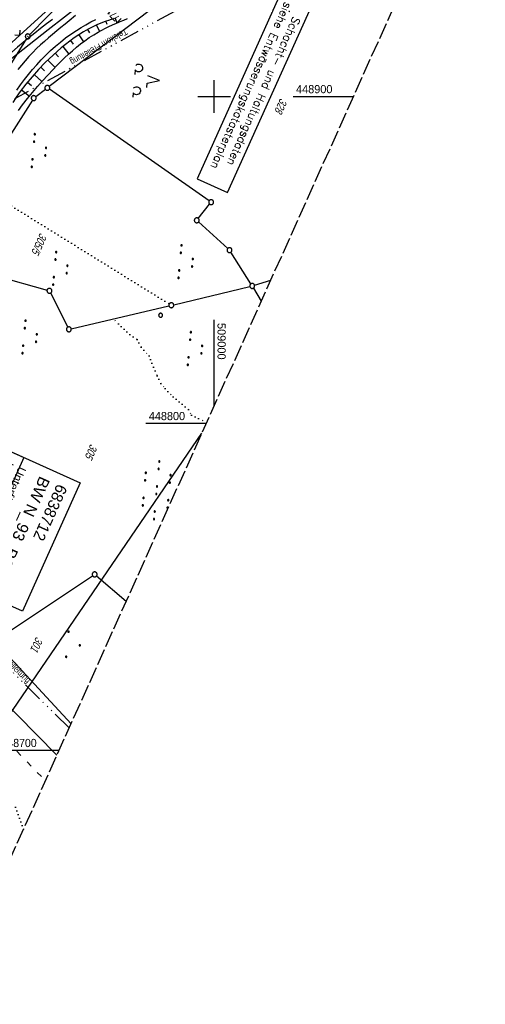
# Model space of a CAD drawing. Extents: x 508656 to 509297, y 448622 to 449584.
# Tile 18 of 51: x 508941 to 509083, y 448622 to 448923. Entities that reach past the tile are written whole.
import ezdxf
from ezdxf.enums import TextEntityAlignment as Align

# ---------------------------------------------------------------- set-up
doc = ezdxf.new("R2010")
doc.units = 0
doc.header["$LTSCALE"] = 10
doc.header["$MEASUREMENT"] = 0
for name, pattern in [('ACAD_ISO03W100', [30, 12, -18]), ('ACAD_ISO14W100', [25.5, 12, -3, 0.5, -3, 0.5, -3, 0.5, -3]), ('AUSGEZOGEN', [0]), ('LT00', [0]), ('LT14', [0.6, 0.5, -0.1]), ('PUNKTX2_STR', [0.6, 0.1, -0.5])]:
    doc.linetypes.add(name, pattern=pattern)
doc.layers.get('0').update_dxf_attribs({"linetype": 'LT00'})
for name, color, linetype in [('--EK_BW_TEXT_A', 20, 'LT00'), ('--EK_FBR', 250, 'LT00'), ('--EK_Schacht-Text', 5, 'LT00'), ('--EL_DFK_AB_L', 21, 'LT00'), ('--EL_DFK_AB_P', 7, 'LT00'), ('--EL_TEXT_KASTEN', 182, 'Continuous'), ('BW_TEXT_A', 20, 'AUSGEZOGEN'), ('DFK_AB_L', 21, 'LT00'), ('DFK_AB_P', 7, 'LT00'), ('DFK_FLUR_NR', 250, 'LT00'), ('DFK_GZPKT', 250, 'LT00'), ('DFK_KATASTER', 250, 'LT00'), ('DFK_NUTZUNG', 250, 'LT00'), ('DFK_NUTZUNGSGRENZE', 70, 'PUNKTX2_STR'), ('DFK_VERMPKT', 252, 'LT00'), ('STROM_FREILTG', 80, 'STROMFREILEITUNG'), ('TELEKOM', 210, 'ACAD_ISO14W100'), ('TELEKOM_TEXT', 210, 'Continuous'), ('V124_AFBR_BAB', 250, 'LT00'), ('V124_BOESCH', 250, 'LT00'), ('V124_BOSCHUNG', 250, 'LT00'), ('V124_GRABEN', 250, 'LT00'), ('V124_RASTER', 250, 'LT00'), ('V124_ZAUN', 40, 'LT00'), ('WASSERLTG', 130, 'ACAD_ISO03W100')]:
    doc.layers.add(name, color=color, linetype=linetype)
doc.layers.add('-BLATT_124-RAND', color=7, linetype='LT14', plot=False)
doc.styles.add('Beschrift', font='ARIAL.TTF')
doc.styles.add('ROMANS', font='romans.shx', dxfattribs={"width": 0.8})
doc.styles.add('schachtbeschriftung', font='romans.shx', dxfattribs={"width": 0.75, "height": 2})
doc.styles.get("Standard").update_dxf_attribs({"font": 'ARIAL.TTF'})
doc.styles.add('Strom', font='txt-alt.shx')
doc.styles.add('Versorgungsltg', font='ARIAL.TTF', dxfattribs={"width": 0.8, "height": 2})
doc.linetypes.add('STROMFREILEITUNG', pattern='A,12.7,-5.5,["xx",Strom,S=2.5,R=0,X=-2.6,Y=-0.85],-4.35', length=22.55)

# ---------------------------------------------------------------- blocks, each defined once
blk = doc.blocks.new('SYMB7010')
at = {"color": 0, "linetype": 'ByBlock'}
for points in [[(-0.031408, 0.499213), (-0.093728, 0.49134), (-0.15457, 0.475719), (-0.212975, 0.452595), (-0.268021, 0.422333), (-0.31884, 0.385411), (-0.36463, 0.342411), (-0.40467, 0.29401), (-0.438329, 0.240973), (-0.465074, 0.184136), (-0.484486, 0.124395), (-0.496256, 0.062692), (-0.5002, 0)], [(-0.5002, 0), (-0.496256, -0.062692), (-0.484486, -0.124395), (-0.465075, -0.184136), (-0.438329, -0.240973), (-0.404671, -0.29401), (-0.36463, -0.342411), (-0.31884, -0.385411), (-0.268021, -0.422333), (-0.212975, -0.452595), (-0.154571, -0.475719), (-0.093728, -0.49134), (-0.031408, -0.499213), (0.031408, -0.499213)], [(0.5002, 0), (0.496256, 0.062692), (0.484485, 0.124395), (0.465074, 0.184136), (0.438329, 0.240973), (0.40467, 0.29401), (0.36463, 0.342411), (0.31884, 0.385411), (0.268021, 0.422333), (0.212975, 0.452595), (0.15457, 0.475719), (0.093728, 0.49134), (0.031408, 0.499213), (-0.031408, 0.499213)], [(0.031408, -0.499213), (0.093728, -0.491341), (0.15457, -0.475719), (0.212975, -0.452595), (0.268021, -0.422333), (0.31884, -0.385411), (0.36463, -0.342411), (0.404671, -0.294011), (0.438329, -0.240974), (0.465075, -0.184136), (0.484486, -0.124395), (0.496256, -0.062692), (0.500201, 0)]]:
    blk.add_lwpolyline(points, dxfattribs=at)
blk = doc.blocks.new('SYMB7111')
at = {"color": 0, "linetype": 'ByBlock'}
for p, q in [((-0.13, 0.202919), (-0.13, 0.177081)), ((-0.125, 0.172895), (-0.125, 0.207105)), ((-0.12, 0.209164), (-0.12, 0.170836)), ((-0.115, 0.170204), (-0.115, 0.209796)), ((-0.11, 0.209164), (-0.11, 0.170836)), ((-0.105, 0.172895), (-0.105, 0.207105)), ((-0.1, 0.202919), (-0.1, 0.177081)), ((-0.095, 0.189874), (-0.095, 0.190146)), ((0.1, 0.202919), (0.1, 0.177081)), ((0.105, 0.172895), (0.105, 0.207105)), ((0.11, 0.209164), (0.11, 0.170836)), ((0.115, 0.170204), (0.115, 0.209796)), ((0.12, 0.209164), (0.12, 0.170836)), ((0.125, 0.172895), (0.125, 0.207105)), ((0.13, 0.202919), (0.13, 0.177081)), ((0.135, 0.189874), (0.135, 0.190146)), ((-0.515, -0.177081), (-0.515, -0.202919)), ((-0.51, -0.207105), (-0.51, -0.172895)), ((-0.505, -0.170836), (-0.505, -0.209164)), ((-0.5, -0.209796), (-0.5, -0.170204)), ((-0.495, -0.170836), (-0.495, -0.209164)), ((-0.49, -0.207105), (-0.49, -0.172895)), ((-0.485, -0.177081), (-0.485, -0.202919)), ((-0.48, -0.190126), (-0.48, -0.189854)), ((-0.285, -0.177081), (-0.285, -0.202919)), ((-0.28, -0.207105), (-0.28, -0.172895)), ((-0.275, -0.170836), (-0.275, -0.209164)), ((-0.27, -0.209796), (-0.27, -0.170204)), ((-0.265, -0.170836), (-0.265, -0.209164)), ((-0.26, -0.207105), (-0.26, -0.172895)), ((-0.255, -0.177081), (-0.255, -0.202919)), ((-0.25, -0.190126), (-0.25, -0.189854)), ((0.255, -0.177081), (0.255, -0.202919)), ((0.26, -0.207105), (0.26, -0.172895)), ((0.265, -0.170836), (0.265, -0.209164)), ((0.27, -0.209796), (0.27, -0.170204)), ((0.275, -0.170836), (0.275, -0.209164)), ((0.28, -0.207105), (0.28, -0.172895)), ((0.285, -0.177081), (0.285, -0.202919)), ((0.29, -0.190126), (0.29, -0.189854)), ((0.485, -0.177081), (0.485, -0.202919)), ((0.49, -0.207105), (0.49, -0.172895)), ((0.495, -0.170836), (0.495, -0.209164)), ((0.5, -0.209796), (0.5, -0.170204)), ((0.505, -0.170836), (0.505, -0.209164)), ((0.51, -0.207105), (0.51, -0.172895)), ((0.515, -0.177081), (0.515, -0.202919)), ((0.52, -0.190126), (0.52, -0.189854))]:
    blk.add_line(p, q, dxfattribs=at)
for points in [[(-0.095, 0.19), (-0.096981, 0.198678), (-0.10253, 0.205637), (-0.11055, 0.209499), (-0.11945, 0.209499), (-0.12747, 0.205637), (-0.133019, 0.198678), (-0.135, 0.19), (-0.133019, 0.181322), (-0.12747, 0.174363), (-0.11945, 0.170501), (-0.11055, 0.170501), (-0.10253, 0.174363), (-0.096981, 0.181322), (-0.095, 0.19)], [(0.135, 0.19), (0.133019, 0.198678), (0.12747, 0.205637), (0.11945, 0.209499), (0.11055, 0.209499), (0.10253, 0.205637), (0.096981, 0.198678), (0.095, 0.19), (0.096981, 0.181322), (0.10253, 0.174363), (0.11055, 0.170501), (0.11945, 0.170501), (0.12747, 0.174363), (0.133019, 0.181322), (0.135, 0.19)], [(-0.48, -0.19), (-0.481981, -0.181322), (-0.48753, -0.174363), (-0.49555, -0.170501), (-0.50445, -0.170501), (-0.51247, -0.174363), (-0.518019, -0.181322), (-0.52, -0.19), (-0.518019, -0.198678), (-0.51247, -0.205637), (-0.50445, -0.209499), (-0.49555, -0.209499), (-0.48753, -0.205637), (-0.481981, -0.198678), (-0.48, -0.19)], [(-0.25, -0.19), (-0.251981, -0.181322), (-0.25753, -0.174363), (-0.26555, -0.170501), (-0.27445, -0.170501), (-0.28247, -0.174363), (-0.288019, -0.181322), (-0.29, -0.19), (-0.288019, -0.198678), (-0.28247, -0.205637), (-0.27445, -0.209499), (-0.26555, -0.209499), (-0.25753, -0.205637), (-0.251981, -0.198678), (-0.25, -0.19)], [(0.29, -0.19), (0.288019, -0.181322), (0.28247, -0.174363), (0.27445, -0.170501), (0.26555, -0.170501), (0.25753, -0.174363), (0.251981, -0.181322), (0.25, -0.19), (0.251981, -0.198678), (0.25753, -0.205637), (0.26555, -0.209499), (0.27445, -0.209499), (0.28247, -0.205637), (0.288019, -0.198678), (0.29, -0.19)], [(0.52, -0.19), (0.518019, -0.181322), (0.51247, -0.174363), (0.50445, -0.170501), (0.49555, -0.170501), (0.48753, -0.174363), (0.481981, -0.181322), (0.48, -0.19), (0.481981, -0.198678), (0.48753, -0.205637), (0.49555, -0.209499), (0.50445, -0.209499), (0.51247, -0.205637), (0.518019, -0.198678), (0.52, -0.19)]]:
    blk.add_lwpolyline(points, dxfattribs=at)
blk = doc.blocks.new('SYMB7110')
at = {"color": 0, "linetype": 'ByBlock'}
for p, q in [((-0.515, 0.392919), (-0.515, 0.367081)), ((-0.51, 0.362895), (-0.51, 0.397105)), ((-0.505, 0.399164), (-0.505, 0.360836)), ((-0.5, 0.360204), (-0.5, 0.399796)), ((-0.495, 0.399164), (-0.495, 0.360836)), ((-0.49, 0.362895), (-0.49, 0.397105)), ((-0.485, 0.392919), (-0.485, 0.367081)), ((-0.48, 0.379874), (-0.48, 0.380145)), ((-0.285, 0.392919), (-0.285, 0.367081)), ((-0.28, 0.362895), (-0.28, 0.397105)), ((-0.275, 0.399164), (-0.275, 0.360836)), ((-0.27, 0.360204), (-0.27, 0.399796)), ((-0.265, 0.399164), (-0.265, 0.360836)), ((-0.26, 0.362895), (-0.26, 0.397105)), ((-0.255, 0.392919), (-0.255, 0.367081)), ((-0.25, 0.379874), (-0.25, 0.380146)), ((0.255, 0.392919), (0.255, 0.367081)), ((0.26, 0.362895), (0.26, 0.397105)), ((0.265, 0.399164), (0.265, 0.360836)), ((0.27, 0.360204), (0.27, 0.399796)), ((0.275, 0.399164), (0.275, 0.360836)), ((0.28, 0.362895), (0.28, 0.397105)), ((0.285, 0.392919), (0.285, 0.367081)), ((0.29, 0.379874), (0.29, 0.380145)), ((0.485, 0.392919), (0.485, 0.367081)), ((0.49, 0.362895), (0.49, 0.397105)), ((0.495, 0.399164), (0.495, 0.360836)), ((0.5, 0.360204), (0.5, 0.399796)), ((0.505, 0.399164), (0.505, 0.360836)), ((0.51, 0.362895), (0.51, 0.397105)), ((0.515, 0.392919), (0.515, 0.367081)), ((0.52, 0.379874), (0.52, 0.380146)), ((-0.9, 0.012919), (-0.9, -0.012919)), ((-0.895, -0.017106), (-0.895, 0.017105)), ((-0.89, 0.019164), (-0.89, -0.019164)), ((-0.885, -0.019797), (-0.885, 0.019796)), ((-0.88, 0.019164), (-0.88, -0.019164)), ((-0.875, -0.017106), (-0.875, 0.017105)), ((-0.87, 0.012919), (-0.87, -0.012919)), ((-0.865, -0.000126), (-0.865, 0.000145)), ((-0.67, 0.012919), (-0.67, -0.012919)), ((-0.665, -0.017106), (-0.665, 0.017105)), ((-0.66, 0.019164), (-0.66, -0.019164)), ((-0.655, -0.019797), (-0.655, 0.019796)), ((-0.65, 0.019164), (-0.65, -0.019164)), ((-0.645, -0.017106), (-0.645, 0.017105)), ((-0.64, 0.012919), (-0.64, -0.012919)), ((-0.635, -0.000126), (-0.635, 0.000145)), ((-0.13, 0.012919), (-0.13, -0.012919)), ((-0.125, -0.017105), (-0.125, 0.017105)), ((-0.12, 0.019164), (-0.12, -0.019164)), ((-0.115, -0.019796), (-0.115, 0.019796)), ((-0.11, 0.019164), (-0.11, -0.019164)), ((-0.105, -0.017105), (-0.105, 0.017105)), ((-0.1, 0.012919), (-0.1, -0.012919)), ((-0.095, -0.000126), (-0.095, 0.000146)), ((0.1, 0.012919), (0.1, -0.012919)), ((0.105, -0.017105), (0.105, 0.017105)), ((0.11, 0.019164), (0.11, -0.019164)), ((0.115, -0.019796), (0.115, 0.019796)), ((0.12, 0.019164), (0.12, -0.019164)), ((0.125, -0.017105), (0.125, 0.017105)), ((0.13, 0.012919), (0.13, -0.012919)), ((0.135, -0.000126), (0.135, 0.000146)), ((0.64, 0.012919), (0.64, -0.012919)), ((0.645, -0.017105), (0.645, 0.017105)), ((0.65, 0.019164), (0.65, -0.019164)), ((0.655, -0.019796), (0.655, 0.019796)), ((0.66, 0.019164), (0.66, -0.019164)), ((0.665, -0.017105), (0.665, 0.017105)), ((0.67, 0.012919), (0.67, -0.012919)), ((0.675, -0.000126), (0.675, 0.000146)), ((0.87, 0.012919), (0.87, -0.012919)), ((0.875, -0.017105), (0.875, 0.017105)), ((0.88, 0.019164), (0.88, -0.019164)), ((0.885, -0.019796), (0.885, 0.019796)), ((0.89, 0.019164), (0.89, -0.019164)), ((0.895, -0.017105), (0.895, 0.017105)), ((0.9, 0.012919), (0.9, -0.012919)), ((0.905, -0.000126), (0.905, 0.000146)), ((-0.515, -0.367081), (-0.515, -0.392919)), ((-0.51, -0.397105), (-0.51, -0.362895)), ((-0.505, -0.360836), (-0.505, -0.399164)), ((-0.5, -0.399796), (-0.5, -0.360204)), ((-0.495, -0.360836), (-0.495, -0.399164)), ((-0.49, -0.397106), (-0.49, -0.362895)), ((-0.485, -0.367081), (-0.485, -0.392919)), ((-0.48, -0.380126), (-0.48, -0.379855)), ((-0.285, -0.367081), (-0.285, -0.392919)), ((-0.28, -0.397105), (-0.28, -0.362895)), ((-0.275, -0.360836), (-0.275, -0.399164)), ((-0.27, -0.399796), (-0.27, -0.360204)), ((-0.265, -0.360836), (-0.265, -0.399164)), ((-0.26, -0.397105), (-0.26, -0.362895)), ((-0.255, -0.367081), (-0.255, -0.392919)), ((-0.25, -0.380126), (-0.25, -0.379855)), ((0.255, -0.367081), (0.255, -0.392919)), ((0.26, -0.397105), (0.26, -0.362895)), ((0.265, -0.360836), (0.265, -0.399164)), ((0.27, -0.399796), (0.27, -0.360204)), ((0.275, -0.360836), (0.275, -0.399164)), ((0.28, -0.397105), (0.28, -0.362895)), ((0.285, -0.367081), (0.285, -0.392919)), ((0.29, -0.380126), (0.29, -0.379855)), ((0.485, -0.367081), (0.485, -0.392919)), ((0.49, -0.397105), (0.49, -0.362895)), ((0.495, -0.360836), (0.495, -0.399164)), ((0.5, -0.399796), (0.5, -0.360204)), ((0.505, -0.360836), (0.505, -0.399164)), ((0.51, -0.397105), (0.51, -0.362895)), ((0.515, -0.367081), (0.515, -0.392919)), ((0.52, -0.380126), (0.52, -0.379855))]:
    blk.add_line(p, q, dxfattribs=at)
for points in [[(-0.48, 0.38), (-0.481981, 0.388678), (-0.48753, 0.395637), (-0.49555, 0.399499), (-0.50445, 0.399499), (-0.51247, 0.395637), (-0.518019, 0.388678), (-0.52, 0.38), (-0.518019, 0.371322), (-0.51247, 0.364363), (-0.50445, 0.360501), (-0.49555, 0.360501), (-0.48753, 0.364363), (-0.481981, 0.371322), (-0.48, 0.38)], [(-0.25, 0.38), (-0.251981, 0.388678), (-0.25753, 0.395637), (-0.26555, 0.399499), (-0.27445, 0.399499), (-0.28247, 0.395637), (-0.288019, 0.388678), (-0.29, 0.38), (-0.288019, 0.371322), (-0.28247, 0.364363), (-0.27445, 0.360501), (-0.26555, 0.360501), (-0.25753, 0.364363), (-0.251981, 0.371322), (-0.25, 0.38)], [(0.29, 0.38), (0.288019, 0.388678), (0.28247, 0.395637), (0.27445, 0.399499), (0.26555, 0.399499), (0.25753, 0.395637), (0.251981, 0.388678), (0.25, 0.38), (0.251981, 0.371322), (0.25753, 0.364363), (0.26555, 0.360501), (0.27445, 0.360501), (0.28247, 0.364363), (0.288019, 0.371322), (0.29, 0.38)], [(0.52, 0.38), (0.518019, 0.388678), (0.51247, 0.395637), (0.50445, 0.399499), (0.495549, 0.399499), (0.48753, 0.395637), (0.481981, 0.388678), (0.48, 0.38), (0.481981, 0.371322), (0.48753, 0.364363), (0.495549, 0.360501), (0.50445, 0.360501), (0.51247, 0.364363), (0.518019, 0.371322), (0.52, 0.38)], [(-0.865, 0), (-0.866981, 0.008678), (-0.87253, 0.015637), (-0.88055, 0.019498), (-0.88945, 0.019498), (-0.89747, 0.015637), (-0.903019, 0.008678), (-0.905, 0)], [(-0.905, 0), (-0.903019, -0.008678), (-0.89747, -0.015637), (-0.88945, -0.019499), (-0.88055, -0.019499), (-0.87253, -0.015637), (-0.866981, -0.008678), (-0.865, 0)], [(-0.635, 0), (-0.636981, 0.008678), (-0.64253, 0.015637), (-0.65055, 0.019498), (-0.65945, 0.019498), (-0.66747, 0.015637), (-0.673019, 0.008678), (-0.675, 0)], [(-0.675, 0), (-0.673019, -0.008678), (-0.66747, -0.015637), (-0.65945, -0.019499), (-0.65055, -0.019499), (-0.64253, -0.015637), (-0.636981, -0.008678), (-0.635, 0)], [(-0.095, 0), (-0.096981, 0.008678), (-0.10253, 0.015637), (-0.11055, 0.019499), (-0.11945, 0.019499), (-0.12747, 0.015637), (-0.133019, 0.008678), (-0.135, 0)], [(-0.135, 0), (-0.133019, -0.008678), (-0.12747, -0.015637), (-0.11945, -0.019499), (-0.11055, -0.019499), (-0.10253, -0.015637), (-0.096981, -0.008678), (-0.095, 0)], [(0.135, 0), (0.133019, 0.008678), (0.12747, 0.015637), (0.11945, 0.019499), (0.11055, 0.019499), (0.10253, 0.015637), (0.096981, 0.008678), (0.095, 0)], [(0.095, 0), (0.096981, -0.008678), (0.10253, -0.015637), (0.11055, -0.019499), (0.11945, -0.019499), (0.12747, -0.015637), (0.133019, -0.008678), (0.135, 0)], [(0.675, 0), (0.673019, 0.008678), (0.66747, 0.015637), (0.65945, 0.019499), (0.65055, 0.019499), (0.64253, 0.015637), (0.636981, 0.008678), (0.635, 0)], [(0.635, 0), (0.636981, -0.008678), (0.64253, -0.015637), (0.65055, -0.019499), (0.65945, -0.019499), (0.66747, -0.015637), (0.673019, -0.008678), (0.675, 0)], [(0.905, 0), (0.903019, 0.008678), (0.89747, 0.015637), (0.88945, 0.019499), (0.88055, 0.019499), (0.87253, 0.015637), (0.866981, 0.008678), (0.865, 0)], [(0.865, 0), (0.866981, -0.008678), (0.87253, -0.015637), (0.88055, -0.019499), (0.88945, -0.019499), (0.89747, -0.015637), (0.903019, -0.008678), (0.905, 0)], [(-0.48, -0.38), (-0.481981, -0.371322), (-0.48753, -0.364363), (-0.49555, -0.360501), (-0.50445, -0.360501), (-0.51247, -0.364363), (-0.518019, -0.371322), (-0.52, -0.38), (-0.518019, -0.388678), (-0.51247, -0.395637), (-0.50445, -0.399499), (-0.49555, -0.399499), (-0.48753, -0.395637), (-0.481981, -0.388678), (-0.48, -0.38)], [(-0.25, -0.38), (-0.251981, -0.371322), (-0.25753, -0.364363), (-0.26555, -0.360501), (-0.27445, -0.360501), (-0.28247, -0.364363), (-0.288019, -0.371322), (-0.29, -0.38), (-0.288019, -0.388678), (-0.28247, -0.395637), (-0.27445, -0.399499), (-0.26555, -0.399499), (-0.25753, -0.395637), (-0.251981, -0.388678), (-0.25, -0.38)], [(0.29, -0.38), (0.288019, -0.371322), (0.28247, -0.364363), (0.27445, -0.360501), (0.26555, -0.360501), (0.25753, -0.364363), (0.251981, -0.371322), (0.25, -0.38), (0.251981, -0.388678), (0.25753, -0.395637), (0.26555, -0.399499), (0.27445, -0.399499), (0.28247, -0.395637), (0.288019, -0.388678), (0.29, -0.38)], [(0.52, -0.38), (0.518019, -0.371322), (0.51247, -0.364363), (0.50445, -0.360501), (0.495549, -0.360501), (0.48753, -0.364363), (0.481981, -0.371322), (0.48, -0.38), (0.481981, -0.388678), (0.48753, -0.395637), (0.495549, -0.399499), (0.50445, -0.399499), (0.51247, -0.395637), (0.518019, -0.388678), (0.52, -0.38)]]:
    blk.add_lwpolyline(points, dxfattribs=at)
blk = doc.blocks.new('Ackerland3')
at = {"layer": 'DFK_NUTZUNG', "color": 0, "linetype": 'ByBlock'}
for p, q in [((-0.15, 2.66), (-0.15, 2.4)), ((-0.1, 2.36), (-0.1, 2.7)), ((-0.05, 2.72), (-0.05, 2.34)), ((0, 2.33), (0, 2.73)), ((0.05, 2.72), (0.05, 2.34)), ((0.1, 2.36), (0.1, 2.7)), ((0.15, 2.66), (0.15, 2.4)), ((0.2, 2.53), (0.2, 2.53)), ((-4, -1.14), (-4, -1.4)), ((-3.95, -1.44), (-3.95, -1.1)), ((-3.9, -1.07), (-3.9, -1.46)), ((-3.85, -1.46), (-3.85, -1.07)), ((-3.8, -1.07), (-3.8, -1.46)), ((-3.75, -1.44), (-3.75, -1.1)), ((-3.7, -1.14), (-3.7, -1.4)), ((-3.65, -1.27), (-3.65, -1.26)), ((3.7, -1.14), (3.7, -1.4)), ((3.75, -1.44), (3.75, -1.1)), ((3.8, -1.07), (3.8, -1.46)), ((3.85, -1.46), (3.85, -1.07)), ((3.9, -1.07), (3.9, -1.46)), ((3.95, -1.44), (3.95, -1.1)), ((4, -1.14), (4, -1.4)), ((4.05, -1.27), (4.05, -1.26))]:
    blk.add_line(p, q, dxfattribs=at)
for points in [[(0.2, 2.53), (0.18, 2.62), (0.12, 2.69), (0.04, 2.73), (-0.04, 2.73), (-0.12, 2.69), (-0.18, 2.62), (-0.2, 2.53), (-0.18, 2.45), (-0.12, 2.38), (-0.04, 2.34), (0.04, 2.34), (0.12, 2.38), (0.18, 2.45), (0.2, 2.53)], [(-3.65, -1.27), (-3.67, -1.18), (-3.73, -1.11), (-3.81, -1.07), (-3.89, -1.07), (-3.97, -1.11), (-4.03, -1.18), (-4.05, -1.27)], [(-4.05, -1.27), (-4.03, -1.35), (-3.97, -1.42), (-3.89, -1.46), (-3.81, -1.46), (-3.73, -1.42), (-3.67, -1.35), (-3.65, -1.27)], [(4.05, -1.27), (4.03, -1.18), (3.97, -1.11), (3.89, -1.07), (3.81, -1.07), (3.73, -1.11), (3.67, -1.18), (3.65, -1.27)], [(3.65, -1.27), (3.67, -1.35), (3.73, -1.42), (3.81, -1.46), (3.89, -1.46), (3.97, -1.42), (4.03, -1.35), (4.05, -1.27)]]:
    blk.add_lwpolyline(points, dxfattribs=at)
blk = doc.blocks.new('SYMB7201')
at = {"color": 0, "linetype": 'ByBlock'}
for p, q in [((0, 0.385), (-0.11, 0.015)), ((-0.255, -0.385), (-0.115, -0.385)), ((0.445, -0.385), (0.585, -0.385))]:
    blk.add_line(p, q, dxfattribs=at)
for points in [[(0.25, 0.015), (0.11, 0.015), (0, 0.385)], [(-0.393816, -0.383308), (-0.416239, -0.362945), (-0.432849, -0.337617), (-0.442589, -0.308936), (-0.444836, -0.27873), (-0.439449, -0.248923), (-0.426769, -0.221415), (-0.407606, -0.197958), (-0.38318, -0.180047), (-0.355047, -0.168823), (-0.325, -0.165), (-0.294953, -0.168823), (-0.26682, -0.180047), (-0.242394, -0.197959), (-0.223231, -0.221415), (-0.210551, -0.248923), (-0.205164, -0.27873), (-0.207411, -0.308936), (-0.21715, -0.337617), (-0.233761, -0.362945), (-0.256184, -0.383308)], [(0.306185, -0.383308), (0.283761, -0.362945), (0.267151, -0.337617), (0.257411, -0.308936), (0.255164, -0.27873), (0.260552, -0.248923), (0.273231, -0.221415), (0.292394, -0.197958), (0.31682, -0.180047), (0.344953, -0.168823), (0.375, -0.165), (0.405047, -0.168823), (0.43318, -0.180047), (0.457606, -0.197959), (0.476769, -0.221415), (0.489449, -0.248923), (0.494836, -0.27873), (0.492589, -0.308936), (0.48285, -0.337617), (0.466239, -0.362945), (0.443816, -0.383308)]]:
    blk.add_lwpolyline(points, dxfattribs=at)
blk = doc.blocks.new('SYMB0003')
at = {"color": 0, "linetype": 'ByBlock'}
for p, q in [((-0.015712, 0), (0.010166, 0.012015)), ((0, -0.021257), (-0.015712, 0)), ((0.010166, 0.012015), (0, -0.021257))]:
    blk.add_line(p, q, dxfattribs=at)
for points in [[(-0.031395, 0.499013), (-0.093691, 0.491144), (-0.154509, 0.475528), (-0.21289, 0.452414), (-0.267913, 0.422164), (-0.318712, 0.385257), (-0.364484, 0.342274), (-0.404509, 0.293893), (-0.438154, 0.240877), (-0.464888, 0.184062), (-0.484292, 0.124345), (-0.496058, 0.062667), (-0.5, 0)], [(-0.5, 0), (-0.496058, -0.062667), (-0.484292, -0.124345), (-0.464888, -0.184062), (-0.438154, -0.240877), (-0.404509, -0.293893), (-0.364485, -0.342274), (-0.318712, -0.385257), (-0.267914, -0.422164), (-0.21289, -0.452414), (-0.154509, -0.475529), (-0.093691, -0.491144), (-0.031395, -0.499014), (0.031395, -0.499014)], [(0.5, 0), (0.496057, 0.062667), (0.484292, 0.124345), (0.464888, 0.184062), (0.438153, 0.240877), (0.404509, 0.293893), (0.364484, 0.342274), (0.318712, 0.385257), (0.267913, 0.422164), (0.21289, 0.452414), (0.154509, 0.475528), (0.093691, 0.491144), (0.031395, 0.499013), (-0.031395, 0.499013)], [(0.031395, -0.499014), (0.093691, -0.491144), (0.154509, -0.475529), (0.21289, -0.452414), (0.267914, -0.422164), (0.318712, -0.385257), (0.364485, -0.342274), (0.404509, -0.293893), (0.438154, -0.240877), (0.464889, -0.184062), (0.484292, -0.124345), (0.496058, -0.062667), (0.5, 0)]]:
    blk.add_lwpolyline(points, dxfattribs=at)
blk = doc.blocks.new('SYMB0024')
at = {"color": 0, "linetype": 'ByBlock'}
for p, q in [((-0.5, 0.5), (0, 0)), ((0, 0), (0.5, 0.5))]:
    blk.add_line(p, q, dxfattribs=at)

msp = doc.modelspace()

# ---------------------------------------------------------------- linework, layer by layer
at = {"layer": '--EK_FBR'}
for points in [[(508939.6, 448901.96), (508940.76, 448903.57), (508941.95, 448905.15), (508943.17, 448906.71), (508944.43, 448908.24), (508945.73, 448909.73), (508947.07, 448911.19), (508948.47, 448912.63), (508949.93, 448914.02), (508951.42, 448915.36), (508952.96, 448916.66), (508954.55, 448917.9), (508956.17, 448919.08), (508957.84, 448920.2), (508959.29, 448921.11), (508960.77, 448921.97), (508962.27, 448922.79), (508963.79, 448923.58)], [(508957.61, 448924.77), (508955.68, 448923.19), (508954.41, 448922.15), (508953.13, 448921.11), (508951.86, 448920.07), (508950.6, 448919.01), (508949.34, 448917.95), (508948.11, 448916.86), (508946.89, 448915.76), (508945.7, 448914.63), (508944.54, 448913.47), (508943.35, 448912.22), (508942.19, 448910.93), (508941.06, 448909.62), (508939.97, 448908.28)]]:
    msp.add_lwpolyline(points, dxfattribs=at)
at = {"layer": '--EL_DFK_AB_L'}
msp.add_line((508943.52, 448918.91), (508983.17, 448959.42), dxfattribs=at)
at = {"layer": '--EL_TEXT_KASTEN'}
msp.add_lwpolyline([(509021.63, 448934.56), (508994.76, 448874.84), (509004.09, 448870.65), (509030.96, 448930.36)], close=True, dxfattribs=at)
at = {"layer": '-BLATT_124-RAND'}
msp.add_lwpolyline([(509035.49, 449583.61), (508655.9, 448740.09), (508917.62, 448622.31), (509297.21, 449465.84), (509035.49, 449583.61)], dxfattribs=at)
at = {"layer": 'DFK_AB_L'}
for p, q in [((508943.52, 448918.91), (508983.17, 448959.42)), ((508942.59, 448917.74), (508864.72, 448792.37))]:
    msp.add_line(p, q, dxfattribs=at)
at = {"layer": 'DFK_KATASTER'}
for p, q in [((508984.26, 448929.41), (508949.58, 448903.09)), ((508945.41, 448899.96), (508948.38, 448902.19)), ((508998.45, 448868.1), (508949.6, 448902.21)), ((508944.41, 448898.88), (508896.86, 448824.32)), ((508995.13, 448862.71), (508998.59, 448867.08)), ((509004.12, 448853.49), (508995.21, 448861.63)), ((509011.2, 448842.68), (509005.07, 448852.35)), ((508931.91, 448845.5), (508948.89, 448840.77)), ((508987.62, 448836.32), (509010.87, 448841.88)), ((509012.32, 448842.27), (509017.28, 448843.78)), ((508949.95, 448839.9), (508955.22, 448829.44)), ((509011.98, 448841.4), (509014.39, 448837.37)), ((508956.29, 448828.94), (508986.16, 448835.98)), ((508933.45, 448733.86), (508962.83, 448753.41)), ((508964.02, 448753.33), (508973.11, 448745.62)), ((508956.24, 448708.13), (508933.33, 448732.9)), ((508925.29, 448725.41), (508951.91, 448698.52))]:
    msp.add_line(p, q, dxfattribs=at)
at = {"layer": 'DFK_NUTZUNGSGRENZE', "ltscale": 0.2}
for p, q in [((508927.81, 448872.85), (508986.25, 448836.54)), ((508974.19, 448827.17), (508969.16, 448831.97)), ((508974.19, 448827.17), (508976.42, 448825.67)), ((508976.42, 448825.67), (508977.7, 448823.31)), ((508977.7, 448823.31), (508980.11, 448820.64)), ((508980.11, 448820.64), (508981.41, 448817.18)), ((508981.41, 448817.18), (508982.57, 448814.58)), ((508982.57, 448814.58), (508983.68, 448812.22)), ((508983.68, 448812.22), (508985, 448810.66)), ((508985, 448810.66), (508987.41, 448808.14)), ((508987.41, 448808.14), (508992.15, 448804.29)), ((508992.15, 448804.29), (508993.04, 448802.5)), ((508993.04, 448802.5), (508996.51, 448800.91)), ((508939.2, 448682.64), (508941.69, 448675.8))]:
    msp.add_line(p, q, dxfattribs=at)
at = {"layer": 'STROM_FREILTG', "ltscale": 0.05, "flags": 128}
msp.add_lwpolyline([(508886.49, 448636.32), (508996.23, 448797)], dxfattribs=at)
at = {"layer": 'TELEKOM', "ltscale": 0.05, "flags": 128}
msp.add_lwpolyline([(508955.66, 448706.84), (508927.74, 448734.42), (508905.79, 448754.22), (508882.14, 448773.97), (508875.81, 448794.47), (508891.43, 448820.21), (508905.56, 448843.42), (508921.88, 448870.83), (508939.46, 448899.64), (508997.39, 448931.23), (509052.5, 448948.81), (509066.28, 448952.68)], dxfattribs=at)
at = {"layer": 'V124_AFBR_BAB'}
for points in [[(508939.6, 448901.96), (508940.76, 448903.57), (508941.95, 448905.15), (508943.17, 448906.71), (508944.43, 448908.24), (508945.73, 448909.73), (508947.07, 448911.19), (508948.47, 448912.63), (508949.93, 448914.02), (508951.42, 448915.36), (508952.96, 448916.66), (508954.55, 448917.9), (508956.17, 448919.08), (508957.84, 448920.2), (508959.29, 448921.11), (508960.77, 448921.97), (508962.27, 448922.79), (508963.79, 448923.58)], [(508957.61, 448924.77), (508955.68, 448923.19), (508954.41, 448922.15), (508953.13, 448921.11), (508951.86, 448920.07), (508950.6, 448919.01), (508949.34, 448917.95), (508948.11, 448916.86), (508946.89, 448915.76), (508945.7, 448914.63), (508944.54, 448913.47), (508943.35, 448912.22), (508942.19, 448910.93), (508941.06, 448909.62), (508939.97, 448908.28)]]:
    msp.add_lwpolyline(points, dxfattribs=at)
at = {"layer": 'V124_BOESCH'}
for points in [[(508969.22, 448923.82), (508967.93, 448923.37), (508966.65, 448922.9), (508965.38, 448922.4), (508964.13, 448921.87), (508962.9, 448921.3), (508961.42, 448920.55), (508959.98, 448919.73), (508958.57, 448918.86), (508957.19, 448917.94), (508955.83, 448916.96), (508954.51, 448915.95), (508953.21, 448914.89), (508951.95, 448913.8), (508950.71, 448912.67), (508949.49, 448911.52), (508948.3, 448910.35), (508946.27, 448908.23), (508944.32, 448906.05), (508942.45, 448903.8), (508940.65, 448901.49), (508938.93, 448899.12)], [(508940.11, 448895.76), (508941.41, 448897.49), (508942.89, 448899.37), (508944.4, 448901.21), (508945.94, 448903.02), (508947.51, 448904.8), (508949.12, 448906.56), (508950.76, 448908.3), (508951.9, 448909.48), (508953.05, 448910.64), (508954.23, 448911.79), (508955.43, 448912.91), (508956.65, 448914), (508957.89, 448915.07), (508959.16, 448916.09), (508960.46, 448917.07), (508961.79, 448918.01), (508963.15, 448918.89), (508964.54, 448919.72), (508965.62, 448920.31), (508966.71, 448920.86), (508967.82, 448921.39), (508968.94, 448921.91), (508970.07, 448922.4), (508971.2, 448922.89), (508972.34, 448923.37), (508973.47, 448923.86)]]:
    msp.add_lwpolyline(points, dxfattribs=at)
at = {"layer": 'V124_BOSCHUNG'}
for p, q in [((508966.84, 448922.98), (508967.18, 448922.11)), ((508969.7, 448923.98), (508970.23, 448922.47)), ((508961.27, 448920.46), (508961.83, 448919.44)), ((508964.02, 448921.82), (508964.89, 448919.91)), ((508956.09, 448917.15), (508956.9, 448916.04)), ((508958.62, 448918.89), (508960.01, 448916.74)), ((508953.67, 448915.27), (508955.52, 448912.99)), ((508949.12, 448911.16), (508951.33, 448908.9)), ((508951.35, 448913.26), (508952.37, 448912.12)), ((508946.97, 448908.97), (508948.14, 448907.87)), ((508944.91, 448906.72), (508947.33, 448904.6)), ((508941.03, 448902), (508943.5, 448900.12)), ((508942.93, 448904.39), (508944.16, 448903.39))]:
    msp.add_line(p, q, dxfattribs=at)
at = {"layer": 'V124_GRABEN'}
for points in [[(508887.13, 448830.91), (508897.08, 448847.92), (508907.22, 448865.48), (508918.03, 448883.3), (508930.64, 448906.1), (508931.7, 448906.72), (508949.18, 448920.51), (508959.24, 448928.24), (508965.32, 448933.35), (508976.7, 448943.59), (508988.05, 448956.79), (508997.84, 448972.49), (509005.48, 448988.18)], [(508950.55, 448923.59), (508948.72, 448922.22), (508946.91, 448920.83), (508945.11, 448919.42), (508943.34, 448917.98), (508941.57, 448916.52), (508939.82, 448915.05), (508938.08, 448913.57), (508936.35, 448912.07), (508934.62, 448910.57), (508932.89, 448909.06), (508931.17, 448907.55)]]:
    msp.add_lwpolyline(points, dxfattribs=at)
at = {"layer": 'V124_RASTER'}
for p, q in [((509000, 448895), (509000, 448905)), ((508995, 448900), (509005, 448900)), ((509024.08, 448900), (509042.58, 448900)), ((509000, 448805.38), (509000, 448831.66)), ((508997.58, 448800), (508979.08, 448800)), ((508934.08, 448700), (508952.58, 448700))]:
    msp.add_line(p, q, dxfattribs=at)
at = {"layer": 'V124_ZAUN'}
msp.add_line((508940.55, 448918.76), (508951.65, 448928.85), dxfattribs=at)
msp.add_lwpolyline([(508929.81, 448908.38), (508930.55, 448909.66), (508940.55, 448918.76)], dxfattribs=at)
at = {"layer": 'WASSERLTG', "ltscale": 0.015}
msp.add_lwpolyline([(508737.5, 448921.43), (508750.52, 448889.23), (508821.57, 448816.84), (508845.57, 448796.54), (508948.38, 448690.68)], dxfattribs=at)

# ---------------------------------------------------------------- block references
at = {"layer": '--EL_DFK_AB_P', "xscale": 1.500000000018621, "yscale": 1.5, "zscale": 1.5, "rotation": 264.7377099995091}
msp.add_blockref('SYMB0003', (508942.99, 448918.38), dxfattribs=at)
at = {"layer": 'DFK_AB_P', "xscale": 1.500000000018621, "yscale": 1.5, "zscale": 1.5, "rotation": 264.7377099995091}
msp.add_blockref('SYMB0003', (508942.99, 448918.38), dxfattribs=at)
at = {"layer": 'DFK_GZPKT', "xscale": 1.500000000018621, "yscale": 1.5, "zscale": 1.5, "rotation": 264.7377099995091}
for p in [(508948.98, 448902.64), (508944.81, 448899.51), (508999.06, 448867.67), (508994.66, 448862.13), (509004.67, 448852.99), (509011.6, 448842.05), (508949.61, 448840.57), (508986.89, 448836.15), (508955.56, 448828.77), (508963.45, 448753.82)]:
    msp.add_blockref('SYMB7010', p, dxfattribs=at)
at = {"layer": 'DFK_NUTZUNG', "yscale": 10, "zscale": 10}
for name, p, xscale, rotation in [('SYMB7201', (508979.44, 448905.23), 10.00000000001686, 264.7377100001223), ('SYMB7111', (508946.57, 448883.29), 10.00000000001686, 264.7377100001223), ('SYMB7111', (508991.43, 448849.32), 10.00000000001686, 264.7377100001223), ('SYMB7111', (508953.1, 448847.26), 10.00000000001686, 264.7377100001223), ('SYMB7111', (508943.73, 448826.28), 10.00000000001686, 264.7377100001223), ('SYMB7111', (508994.28, 448822.74), 10.00000000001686, 264.7377100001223), ('SYMB7110', (508982.4, 448779.55), 9.999999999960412, 264.7377000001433)]:
    msp.add_blockref(name, p, dxfattribs=dict(at, xscale=xscale, rotation=rotation))
at = {"layer": 'DFK_NUTZUNG', "rotation": 264.7376999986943}
msp.add_blockref('Ackerland3', (508956.35, 448732.35), dxfattribs=at)
at = {"layer": 'DFK_VERMPKT', "xscale": 1.200000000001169, "yscale": 1.200000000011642, "zscale": 1.2, "rotation": 264.7377100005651}
msp.add_blockref('SYMB7010', (508983.61, 448833.08), dxfattribs=at)
at = {"layer": 'V124_ZAUN', "xscale": 2.099999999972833, "yscale": 2.099999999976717, "zscale": 2.1, "rotation": 42.27218999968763}
msp.add_blockref('SYMB0024', (508940.55, 448918.76), dxfattribs=at)

# ---------------------------------------------------------------- texts
at = {"layer": '--EK_Schacht-Text', "style": 'schachtbeschriftung', "width": 0.75}
msp.add_text('177117', height=2, rotation=-226.1515, dxfattribs=at).set_placement((508972.07, 448923.34))
at = {"layer": '--EL_TEXT_KASTEN', "insert": (509012.86, 448902.6), "char_height": 2.5, "attachment_point": 5, "rotation": 245.772, "style": 'ROMANS'}
msp.add_mtext('{\\W1;Schacht- und Haltungsdaten\\Psiehe Entwässerungskatasterplan}', dxfattribs=at)
at = {"layer": 'DFK_FLUR_NR', "oblique": 13.754, "width": 0.75}
for s, p in [('328', (509020.21, 448899.63)), ('305/5', (508946.76, 448858.45)), ('305', (508962.21, 448793.88)), ('301', (508945.53, 448734.89))]:
    msp.add_text(s, height=2.5, rotation=245.772, dxfattribs=at).set_placement(p)
at = {"layer": 'TELEKOM_TEXT', "style": 'Versorgungsltg', "width": 0.8}
for rotation, p in [(209.7562, (508964.23, 448916.03)), (315.7226, (508935.8, 448727.29))]:
    msp.add_text('Telekom Freileitung', height=2, rotation=rotation, dxfattribs=at).set_placement(p, align=Align.CENTER)
at = {"layer": 'V124_RASTER'}
for s, rotation, width, p in [(' 448900', -0.0017, 0.955, (509024.08, 448901)), (' 509000', -90.0017, 0.962, (509001, 448831.66)), (' 448800', -0.0017, 0.951, (508979.08, 448801)), (' 448700', -0.0017, 0.921, (508934.08, 448701))]:
    msp.add_text(s, height=2.5, rotation=rotation, dxfattribs=dict(at, width=width)).set_placement(p)

# ---------------------------------------------------------------- next in the draw order: texts
at = {"layer": 'BW_TEXT_A', "insert": (508955.2, 448780.29), "char_height": 2, "width": 37.5546, "attachment_point": 1, "rotation": 245.772, "style": 'Beschrift', "bg_fill": 3, "box_fill_scale": 1.5, "bg_fill_color": 256, "bg_fill_transparency": 0}
msp.add_mtext('{\\Funir_o|c0;\\H1.75x;6838712\\fArial|b0|i0|c238|p34;\\H0.5714x;\\P\\H1.75x;BW N_93_B1\\fArial|b0|i0|c0|p34;77e\\fArial|b0|i0|c238|p34;\\W0.8;\\P\\H0.3714x;\\W1;\\P\\pt20;\\fArial|b0|i0|c0|p34;\\H1.924x;Unterführung der GVS Leonberg - Ramspau\\fArial|b0|i0|c238|p34;\\P\\ptz;\\H0.1999x;\\P\\pt8,20;\\H3.602x;K\\fArial|b0|i0|c0|p34;m^I^I\\fArial|b0|i0|c238|p34;1\\fArial|b0|i0|c0|p34;77.817\\fArial|b0|i0|c238|p34;\\PBw.Wi\\fArial|b0|i0|c0|p34;.^I^I103.73\\fArial|b0|i0|c238|p34; gon\\PL.W.^I\\fArial|b0|i0|c0|p34;                 9.00 \\fArial|b0|i0|c238|p34;m\\P\\ptz;\\fArial|b0|i0|c0|p34;L.H.^I                 4.56 m}', dxfattribs=at)

# ---------------------------------------------------------------- next in the draw order: linework, layer by layer
at = {"layer": '--EK_BW_TEXT_A'}
msp.add_lwpolyline([(508941.8, 448789.56), (508924.13, 448750.28), (508904.9, 448758.93), (508922.58, 448798.21)], close=True, dxfattribs=at)
at = {"layer": '--EL_DFK_AB_L'}
msp.add_line((508942.59, 448917.74), (508864.72, 448792.37), dxfattribs=at)
at = {"layer": 'BW_TEXT_A'}
msp.add_lwpolyline([(508959.05, 448781.79), (508941.37, 448742.52), (508904.9, 448758.93), (508922.58, 448798.21)], close=True, dxfattribs=at)

doc.saveas('drawing.dxf')
